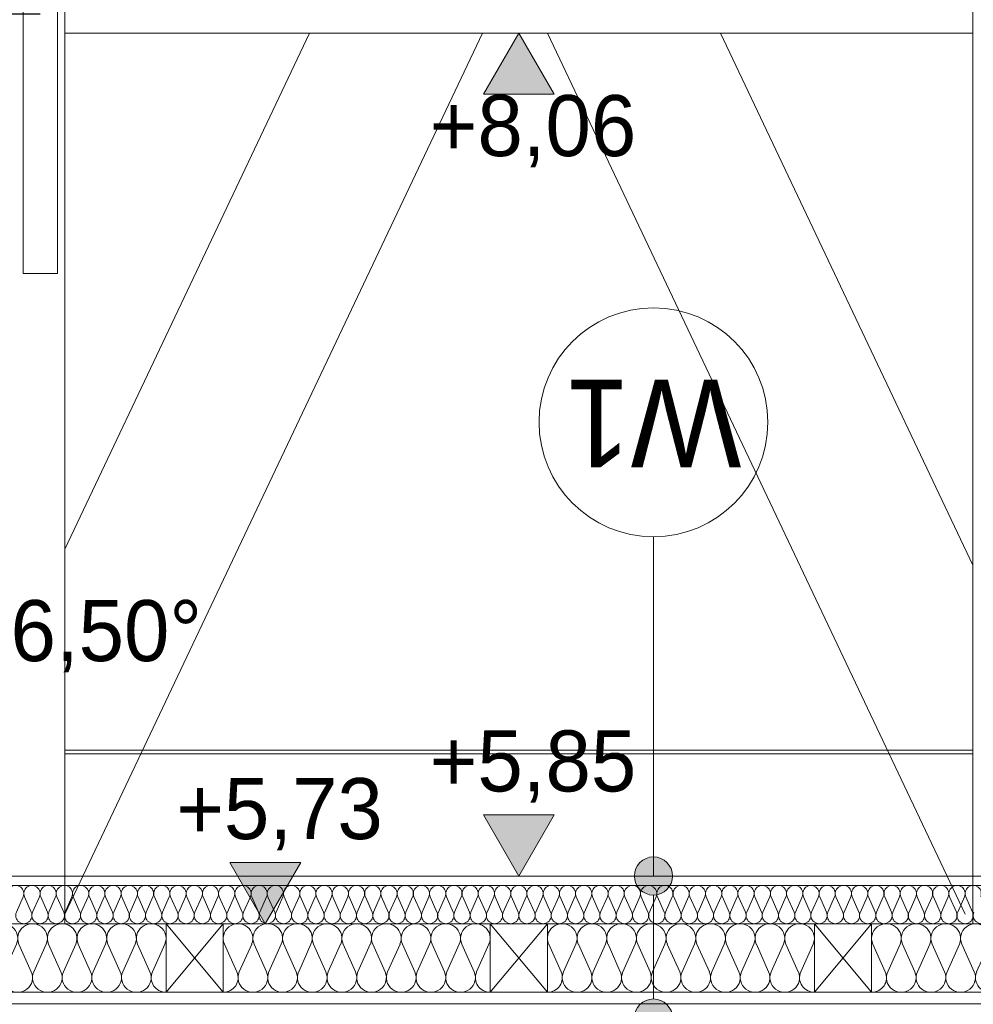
# Model space of a CAD drawing. Extents: x -723047 to -356759, y -30024 to 53940.
# Tile 12 of 121: x -711008 to -708507, y -6811 to -4229. Entities that reach past the tile are written whole.
import ezdxf

# ---------------------------------------------------------------- set-up
doc = ezdxf.new("R2010")
doc.units = 0
doc.header["$MEASUREMENT"] = 0
for name, color, linetype, lineweight in [('0_Nr_Pióra__21', 7, 'Continuous', 9), ('0_Nr_Pióra__5', 7, 'Continuous', 13), ('Arch opisy_Nr_Pióra__1', 7, 'Continuous', 25), ('Arch opisy_Nr_Pióra__21', 7, 'Continuous', 9), ('INWENT KONST. DREWNIANA_Nr_Pióra__21', 7, 'Continuous', 9), ('INWENT OPISY_Nr_Pióra__21', 7, 'Continuous', 9), ('INWENT WYMIARY_Nr_Pióra__21', 7, 'Continuous', 9)]:
    doc.layers.add(name, color=color, linetype=linetype, lineweight=lineweight)
for name, color, linetype in [('Arch ocieplenie', 7, 'Continuous'), ('Arch opisy', 7, 'Continuous'), ('INWENT WYMIARY', 7, 'Continuous')]:
    doc.layers.add(name, color=color, linetype=linetype)
for name, color, linetype, lineweight, true_color in [('Arch ocieplenie_Nr_Pióra__44', 7, 'Continuous', 13, 0x029e21), ('Arch stropy_Nr_Pióra__29', 7, 'Continuous', 9, 0x3dad99), ('Arch stropy_Nr_Pióra__9', 7, 'Continuous', 13, 0x3dad99), ('Istniejące kominy_Nr_Pióra__2', 7, 'Continuous', 13, 0x7f7f7f)]:
    doc.layers.add(name, color=color, linetype=linetype, lineweight=lineweight, true_color=true_color)
doc.styles.add('GENERATED_STYLE_2', font='txt')
doc.styles.add('GENERATED_STYLE_4', font='txt')
doc.dimstyles.new('GENERATED_STYLE__10', dxfattribs={"dimtxt": 0.18, "dimasz": 182.4, "dimexe": 0.18, "dimexo": 0.0625, "dimgap": 0.09, "dimtad": 0, "dimtih": 1, "dimtoh": 1, "dimdec": 4, "dimzin": 0, "dimdsep": 46, "dimcen": 0.09, "dimadec": 0, "dimazin": 0, "dimtfac": 1, "dimtdec": 4, "dimtmove": 0, "dimatfit": 3, "dimldrblk": 'ARROWHEAD_5', "dimfxl": 0, "dimtolj": 1, "dimtzin": 0, "dimarcsym": 0})
doc.dimstyles.new('GENERATED_STYLE__7', dxfattribs={"dimtxt": 160.000002, "dimasz": 110.144928, "dimexe": 0.18, "dimexo": 40, "dimgap": 0.09, "dimtad": 1, "dimtih": 1, "dimtoh": 1, "dimdec": 0, "dimzin": 0, "dimdsep": 46, "dimtxsty": 'GENERATED_STYLE_2', "dimblk": 'ARROWHEAD_5', "dimblk1": 'ARROWHEAD_5', "dimblk2": 'ARROWHEAD_5', "dimcen": 0.09, "dimclrd": 7, "dimclre": 7, "dimclrt": 7, "dimazin": 0, "dimtfac": 1, "dimtdec": 4, "dimtmove": 2, "dimatfit": 3, "dimfxl": 0, "dimtolj": 1, "dimtzin": 0, "dimarcsym": 0})
doc.dimstyles.new('GENERATED_STYLE__8', dxfattribs={"dimtxt": 160.000002, "dimasz": 110.144928, "dimexe": 0.18, "dimexo": 40, "dimgap": 0.09, "dimtad": 1, "dimtih": 1, "dimtoh": 1, "dimdec": 0, "dimzin": 0, "dimdsep": 46, "dimtxsty": 'GENERATED_STYLE_2', "dimblk": 'ARROWHEAD_5', "dimblk1": 'ARROWHEAD_5', "dimblk2": 'ARROWHEAD_5', "dimcen": 0.09, "dimclrd": 7, "dimclre": 7, "dimclrt": 7, "dimazin": 0, "dimtfac": 1, "dimtdec": 4, "dimtmove": 0, "dimatfit": 3, "dimfxl": 0, "dimtolj": 1, "dimtzin": 0, "dimarcsym": 0})

# ---------------------------------------------------------------- blocks, each defined once
blk = doc.blocks.new('Izolacja cieplna 14_81', base_point=(-712699, -6599.6))
at = {"layer": 'Arch ocieplenie_Nr_Pióra__44', "linetype": 'Continuous'}
for p, q in [((-711016.4, -6569.8), (-710998.7, -6529.4)), ((-710995.1, -6529.4), (-710977.4, -6569.8)), ((-710973.9, -6569.8), (-710956.2, -6529.4)), ((-710952.6, -6529.4), (-710934.9, -6569.8)), ((-710931.3, -6569.8), (-710913.6, -6529.4)), ((-710910, -6529.4), (-710892.3, -6569.8)), ((-710888.7, -6569.8), (-710871, -6529.4)), ((-710867.5, -6529.4), (-710849.8, -6569.8)), ((-710846.2, -6569.8), (-710828.5, -6529.4)), ((-710824.9, -6529.4), (-710807.2, -6569.8)), ((-710803.6, -6569.8), (-710785.9, -6529.4)), ((-710782.4, -6529.4), (-710764.7, -6569.8)), ((-710761.1, -6569.8), (-710743.4, -6529.4)), ((-710739.8, -6529.4), (-710722.1, -6569.8)), ((-710718.5, -6569.8), (-710700.8, -6529.4)), ((-710697.3, -6529.4), (-710679.6, -6569.8)), ((-710676, -6569.8), (-710658.3, -6529.4)), ((-710654.7, -6529.4), (-710637, -6569.8)), ((-710633.4, -6569.8), (-710615.7, -6529.4)), ((-710612.2, -6529.4), (-710594.4, -6569.8)), ((-710590.9, -6569.8), (-710573.2, -6529.4)), ((-710569.6, -6529.4), (-710551.9, -6569.8)), ((-710548.3, -6569.8), (-710530.6, -6529.4)), ((-710527, -6529.4), (-710509.3, -6569.8)), ((-710505.8, -6569.8), (-710488.1, -6529.4)), ((-710484.5, -6529.4), (-710466.8, -6569.8)), ((-710463.2, -6569.8), (-710445.5, -6529.4)), ((-710441.9, -6529.4), (-710424.2, -6569.8)), ((-710420.7, -6569.8), (-710403, -6529.4)), ((-710399.4, -6529.4), (-710381.7, -6569.8)), ((-710378.1, -6569.8), (-710360.4, -6529.4)), ((-710356.8, -6529.4), (-710339.1, -6569.8)), ((-710335.6, -6569.8), (-710317.9, -6529.4)), ((-710314.3, -6529.4), (-710296.6, -6569.8)), ((-710293, -6569.8), (-710275.3, -6529.4)), ((-710271.7, -6529.4), (-710254, -6569.8)), ((-710250.4, -6569.8), (-710232.7, -6529.4)), ((-710229.2, -6529.4), (-710211.5, -6569.8)), ((-710207.9, -6569.8), (-710190.2, -6529.4)), ((-710186.6, -6529.4), (-710168.9, -6569.8)), ((-710165.3, -6569.8), (-710147.6, -6529.4)), ((-710144.1, -6529.4), (-710126.4, -6569.8)), ((-710122.8, -6569.8), (-710105.1, -6529.4)), ((-710101.5, -6529.4), (-710083.8, -6569.8)), ((-710080.2, -6569.8), (-710062.5, -6529.4)), ((-710059, -6529.4), (-710041.3, -6569.8)), ((-710037.7, -6569.8), (-710020, -6529.4)), ((-710016.4, -6529.4), (-709998.7, -6569.8)), ((-709995.1, -6569.8), (-709977.4, -6529.4)), ((-709973.9, -6529.4), (-709956.2, -6569.8)), ((-709952.6, -6569.8), (-709934.9, -6529.4)), ((-709931.3, -6529.4), (-709913.6, -6569.8)), ((-709910, -6569.8), (-709892.3, -6529.4)), ((-709888.7, -6529.4), (-709871, -6569.8)), ((-709867.5, -6569.8), (-709849.8, -6529.4)), ((-709846.2, -6529.4), (-709828.5, -6569.8)), ((-709824.9, -6569.8), (-709807.2, -6529.4)), ((-709803.6, -6529.4), (-709785.9, -6569.8)), ((-709782.4, -6569.8), (-709764.7, -6529.4)), ((-709761.1, -6529.4), (-709743.4, -6569.8)), ((-709739.8, -6569.8), (-709722.1, -6529.4)), ((-709718.5, -6529.4), (-709700.8, -6569.8)), ((-709697.3, -6569.8), (-709679.6, -6529.4)), ((-709676, -6529.4), (-709658.3, -6569.8)), ((-709654.7, -6569.8), (-709637, -6529.4)), ((-709633.4, -6529.4), (-709615.7, -6569.8)), ((-709612.2, -6569.8), (-709594.4, -6529.4)), ((-709590.9, -6529.4), (-709573.2, -6569.8)), ((-709569.6, -6569.8), (-709551.9, -6529.4)), ((-709548.3, -6529.4), (-709530.6, -6569.8)), ((-709527, -6569.8), (-709509.3, -6529.4)), ((-709505.8, -6529.4), (-709488.1, -6569.8)), ((-709484.5, -6569.8), (-709466.8, -6529.4)), ((-709463.2, -6529.4), (-709445.5, -6569.8)), ((-709441.9, -6569.8), (-709424.2, -6529.4)), ((-709420.7, -6529.4), (-709403, -6569.8)), ((-709399.4, -6569.8), (-709381.7, -6529.4)), ((-709378.1, -6529.4), (-709360.4, -6569.8)), ((-709356.8, -6569.8), (-709339.1, -6529.4)), ((-709335.6, -6529.4), (-709317.9, -6569.8)), ((-709314.3, -6569.8), (-709296.6, -6529.4)), ((-709293, -6529.4), (-709275.3, -6569.8)), ((-709271.7, -6569.8), (-709254, -6529.4)), ((-709250.4, -6529.4), (-709232.7, -6569.8)), ((-709229.2, -6569.8), (-709211.5, -6529.4)), ((-709207.9, -6529.4), (-709190.2, -6569.8)), ((-709186.6, -6569.8), (-709168.9, -6529.4)), ((-709165.3, -6529.4), (-709147.6, -6569.8)), ((-709144.1, -6569.8), (-709126.4, -6529.4)), ((-709122.8, -6529.4), (-709105.1, -6569.8)), ((-709101.5, -6569.8), (-709083.8, -6529.4)), ((-709080.2, -6529.4), (-709062.5, -6569.8)), ((-709059, -6569.8), (-709041.3, -6529.4)), ((-709037.7, -6529.4), (-709020, -6569.8)), ((-709016.4, -6569.8), (-708998.7, -6529.4)), ((-708995.1, -6529.4), (-708977.4, -6569.8)), ((-708973.9, -6569.8), (-708956.2, -6529.4)), ((-708952.6, -6529.4), (-708934.9, -6569.8)), ((-708931.3, -6569.8), (-708913.6, -6529.4)), ((-708910, -6529.4), (-708892.3, -6569.8)), ((-708888.7, -6569.8), (-708871, -6529.4)), ((-708867.5, -6529.4), (-708849.8, -6569.8)), ((-708846.2, -6569.8), (-708828.5, -6529.4)), ((-708824.9, -6529.4), (-708807.2, -6569.8)), ((-708803.6, -6569.8), (-708785.9, -6529.4)), ((-708782.4, -6529.4), (-708764.7, -6569.8)), ((-708761.1, -6569.8), (-708743.4, -6529.4)), ((-708739.8, -6529.4), (-708722.1, -6569.8)), ((-708718.5, -6569.8), (-708700.8, -6529.4)), ((-708697.3, -6529.4), (-708679.6, -6569.8)), ((-708676, -6569.8), (-708658.3, -6529.4)), ((-708654.7, -6529.4), (-708637, -6569.8)), ((-708633.4, -6569.8), (-708615.7, -6529.4)), ((-708612.2, -6529.4), (-708594.4, -6569.8)), ((-708590.9, -6569.8), (-708573.2, -6529.4)), ((-708569.6, -6529.4), (-708551.9, -6569.8)), ((-708548.3, -6569.8), (-708530.6, -6529.4)), ((-708527, -6529.4), (-708509.3, -6569.8))]:
    blk.add_line(p, q, dxfattribs=at)
for centre, start_param, end_param in [((-711018.2, -6520.9), 5.870392, 9.837571), ((-710975.6, -6520.9), 5.870392, 9.837571), ((-710933.1, -6520.9), 5.870392, 9.837571), ((-710890.5, -6520.9), 5.870392, 9.837571), ((-710848, -6520.9), 5.870392, 9.837571), ((-710805.4, -6520.9), 5.870392, 9.837571), ((-710762.9, -6520.9), 5.870392, 9.837571), ((-710720.3, -6520.9), 5.870392, 9.837571), ((-710677.8, -6520.9), 5.870392, 9.837571), ((-710635.2, -6520.9), 5.870392, 9.837571), ((-710592.7, -6520.9), 5.870392, 9.837571), ((-710550.1, -6520.9), 5.870392, 9.837571), ((-710507.6, -6520.9), 5.870392, 9.837571), ((-710465, -6520.9), 5.870392, 9.837571), ((-710422.4, -6520.9), 5.870392, 9.837571), ((-710379.9, -6520.9), 5.870392, 9.837571), ((-710337.3, -6520.9), 5.870392, 9.837571), ((-710294.8, -6520.9), 5.870392, 9.837571), ((-710252.2, -6520.9), 5.870392, 9.837571), ((-710209.7, -6520.9), 5.870392, 9.837571), ((-710167.1, -6520.9), 5.870392, 9.837571), ((-710124.6, -6520.9), 5.870392, 9.837571), ((-710082, -6520.9), 5.870392, 9.837571), ((-710039.5, -6520.9), 5.870392, 9.837571), ((-709996.9, -6520.9), 5.870392, 9.837571), ((-709954.4, -6520.9), 5.870392, 9.837571), ((-709911.8, -6520.9), 5.870392, 9.837571), ((-709869.3, -6520.9), 5.870392, 9.837571), ((-709826.7, -6520.9), 5.870392, 9.837571), ((-709784.2, -6520.9), 5.870392, 9.837571), ((-709741.6, -6520.9), 5.870392, 9.837571), ((-709699, -6520.9), 5.870392, 9.837571), ((-709656.5, -6520.9), 5.870392, 9.837571), ((-709613.9, -6520.9), 5.870392, 9.837571), ((-709571.4, -6520.9), 5.870392, 9.837571), ((-709528.8, -6520.9), 5.870392, 9.837571), ((-709486.3, -6520.9), 5.870392, 9.837571), ((-709443.7, -6520.9), 5.870392, 9.837571), ((-709401.2, -6520.9), 5.870392, 9.837571), ((-709358.6, -6520.9), 5.870392, 9.837571), ((-709316.1, -6520.9), 5.870392, 9.837571), ((-709273.5, -6520.9), 5.870392, 9.837571), ((-709231, -6520.9), 5.870392, 9.837571), ((-709188.4, -6520.9), 5.870392, 9.837571), ((-709145.9, -6520.9), 5.870392, 9.837571), ((-709103.3, -6520.9), 5.870392, 9.837571), ((-709060.7, -6520.9), 5.870392, 9.837571), ((-709018.2, -6520.9), 5.870392, 9.837571), ((-708975.6, -6520.9), 5.870392, 9.837571), ((-708933.1, -6520.9), 5.870392, 9.837571), ((-708890.5, -6520.9), 5.870392, 9.837571), ((-708848, -6520.9), 5.870392, 9.837571), ((-708805.4, -6520.9), 5.870392, 9.837571), ((-708762.9, -6520.9), 5.870392, 9.837571), ((-708720.3, -6520.9), 5.870392, 9.837571), ((-708677.8, -6520.9), 5.870392, 9.837571), ((-708635.2, -6520.9), 5.870392, 9.837571), ((-708592.7, -6520.9), 5.870392, 9.837571), ((-708550.1, -6520.9), 5.870392, 9.837571), ((-708507.6, -6520.9), 5.870392, 9.837571), ((-710996.9, -6578.3), 2.7288, 6.695979), ((-710954.4, -6578.3), 2.7288, 6.695979), ((-710911.8, -6578.3), 2.7288, 6.695979), ((-710869.3, -6578.3), 2.7288, 6.695979), ((-710826.7, -6578.3), 2.7288, 6.695979), ((-710784.2, -6578.3), 2.7288, 6.695979), ((-710741.6, -6578.3), 2.7288, 6.695979), ((-710699, -6578.3), 2.7288, 6.695979), ((-710656.5, -6578.3), 2.7288, 6.695979), ((-710613.9, -6578.3), 2.7288, 6.695979), ((-710571.4, -6578.3), 2.7288, 6.695979), ((-710528.8, -6578.3), 2.7288, 6.695979), ((-710486.3, -6578.3), 2.7288, 6.695979), ((-710443.7, -6578.3), 2.7288, 6.695979), ((-710401.2, -6578.3), 2.7288, 6.695979), ((-710358.6, -6578.3), 2.7288, 6.695979), ((-710316.1, -6578.3), 2.7288, 6.695979), ((-710273.5, -6578.3), 2.7288, 6.695979), ((-710231, -6578.3), 2.7288, 6.695979), ((-710188.4, -6578.3), 2.7288, 6.695979), ((-710145.9, -6578.3), 2.7288, 6.695979), ((-710103.3, -6578.3), 2.7288, 6.695979), ((-710060.7, -6578.3), 2.7288, 6.695979), ((-710018.2, -6578.3), 2.7288, 6.695979), ((-709975.6, -6578.3), 2.7288, 6.695979), ((-709933.1, -6578.3), 2.7288, 6.695979), ((-709890.5, -6578.3), 2.7288, 6.695979), ((-709848, -6578.3), 2.7288, 6.695979), ((-709805.4, -6578.3), 2.7288, 6.695979), ((-709762.9, -6578.3), 2.7288, 6.695979), ((-709720.3, -6578.3), 2.7288, 6.695979), ((-709677.8, -6578.3), 2.7288, 6.695979), ((-709635.2, -6578.3), 2.7288, 6.695979), ((-709592.7, -6578.3), 2.7288, 6.695979), ((-709550.1, -6578.3), 2.7288, 6.695979), ((-709507.6, -6578.3), 2.7288, 6.695979), ((-709465, -6578.3), 2.7288, 6.695979), ((-709422.4, -6578.3), 2.7288, 6.695979), ((-709379.9, -6578.3), 2.7288, 6.695979), ((-709337.3, -6578.3), 2.7288, 6.695979), ((-709294.8, -6578.3), 2.7288, 6.695979), ((-709252.2, -6578.3), 2.7288, 6.695979), ((-709209.7, -6578.3), 2.7288, 6.695979), ((-709167.1, -6578.3), 2.7288, 6.695979), ((-709124.6, -6578.3), 2.7288, 6.695979), ((-709082, -6578.3), 2.7288, 6.695979), ((-709039.5, -6578.3), 2.7288, 6.695979), ((-708996.9, -6578.3), 2.7288, 6.695979), ((-708954.4, -6578.3), 2.7288, 6.695979), ((-708911.8, -6578.3), 2.7288, 6.695979), ((-708869.3, -6578.3), 2.7288, 6.695979), ((-708826.7, -6578.3), 2.7288, 6.695979), ((-708784.2, -6578.3), 2.7288, 6.695979), ((-708741.6, -6578.3), 2.7288, 6.695979), ((-708699, -6578.3), 2.7288, 6.695979), ((-708656.5, -6578.3), 2.7288, 6.695979), ((-708613.9, -6578.3), 2.7288, 6.695979), ((-708571.4, -6578.3), 2.7288, 6.695979), ((-708528.8, -6578.3), 2.7288, 6.695979), ((-708486.3, -6578.3), 2.7288, 6.695979)]:
    blk.add_ellipse(centre, major_axis=(21.3, 0), ratio=0.999587, start_param=start_param, end_param=end_param, dxfattribs=at)
blk = doc.blocks.new('Izolacja cieplna 14_82', base_point=(-710474, -6779.6))
at = {"layer": 'Arch ocieplenie_Nr_Pióra__44', "linetype": 'Continuous'}
for p, q in [((-710470.8, -6653.3), (-710438.4, -6726)), ((-710431.9, -6726), (-710399.5, -6653.3)), ((-710393, -6653.3), (-710360.6, -6726)), ((-710354.1, -6726), (-710321.8, -6653.3)), ((-710315.2, -6653.3), (-710282.9, -6726)), ((-710276.3, -6726), (-710244, -6653.3)), ((-710237.4, -6653.3), (-710205.1, -6726)), ((-710198.6, -6726), (-710166.2, -6653.3)), ((-710159.7, -6653.3), (-710127.3, -6726)), ((-710120.8, -6726), (-710088.4, -6653.3)), ((-710081.9, -6653.3), (-710049.5, -6726)), ((-710043, -6726), (-710010.6, -6653.3)), ((-710004.1, -6653.3), (-709971.8, -6726)), ((-709965.2, -6726), (-709932.9, -6653.3)), ((-709926.3, -6653.3), (-709894, -6726)), ((-709887.4, -6726), (-709855.1, -6653.3)), ((-709848.6, -6653.3), (-709816.2, -6726)), ((-709809.7, -6726), (-709777.3, -6653.3))]:
    blk.add_line(p, q, dxfattribs=at)
for centre, start_param, end_param in [((-710435.2, -6637.9), 5.870392, 9.837571), ((-710357.4, -6637.9), 5.870392, 9.837571), ((-710279.6, -6637.9), 5.870392, 9.837571), ((-710201.8, -6637.9), 5.870392, 9.837571), ((-710124, -6637.9), 5.870392, 9.837571), ((-710046.3, -6637.9), 5.870392, 9.837571), ((-709968.5, -6637.9), 5.870392, 9.837571), ((-709890.7, -6637.9), 5.870392, 9.837571), ((-709812.9, -6637.9), 5.870392, 9.837571), ((-710474, -6741.3), 4.712389, 6.695979), ((-710396.3, -6741.3), 2.7288, 6.695979), ((-710318.5, -6741.3), 2.7288, 6.695979), ((-710240.7, -6741.3), 2.7288, 6.695979), ((-710162.9, -6741.3), 2.7288, 6.695979), ((-710085.2, -6741.3), 2.7288, 6.695979), ((-710007.4, -6741.3), 2.7288, 6.695979), ((-709929.6, -6741.3), 2.7288, 6.695979), ((-709851.8, -6741.3), 2.7288, 6.695979), ((-709774, -6741.3), 2.7288, 4.712389)]:
    blk.add_ellipse(centre, major_axis=(38.9, 0), ratio=0.984395, start_param=start_param, end_param=end_param, dxfattribs=at)
blk = doc.blocks.new('Izolacja cieplna 14_83', base_point=(-711324, -6779.6))
at = {"layer": 'Arch ocieplenie_Nr_Pióra__44', "linetype": 'Continuous'}
for p, q in [((-711320.8, -6653.3), (-711288.4, -6726)), ((-711281.9, -6726), (-711249.5, -6653.3)), ((-711243, -6653.3), (-711210.6, -6726)), ((-711204.1, -6726), (-711171.8, -6653.3)), ((-711165.2, -6653.3), (-711132.9, -6726)), ((-711126.3, -6726), (-711094, -6653.3)), ((-711087.4, -6653.3), (-711055.1, -6726)), ((-711048.6, -6726), (-711016.2, -6653.3)), ((-711009.7, -6653.3), (-710977.3, -6726)), ((-710970.8, -6726), (-710938.4, -6653.3)), ((-710931.9, -6653.3), (-710899.5, -6726)), ((-710893, -6726), (-710860.6, -6653.3)), ((-710854.1, -6653.3), (-710821.8, -6726)), ((-710815.2, -6726), (-710782.9, -6653.3)), ((-710776.3, -6653.3), (-710744, -6726)), ((-710737.4, -6726), (-710705.1, -6653.3)), ((-710698.6, -6653.3), (-710666.2, -6726)), ((-710659.7, -6726), (-710627.3, -6653.3))]:
    blk.add_line(p, q, dxfattribs=at)
for centre, start_param, end_param in [((-711285.2, -6637.9), 5.870392, 9.837571), ((-711207.4, -6637.9), 5.870392, 9.837571), ((-711129.6, -6637.9), 5.870392, 9.837571), ((-711051.8, -6637.9), 5.870392, 9.837571), ((-710974, -6637.9), 5.870392, 9.837571), ((-710896.3, -6637.9), 5.870392, 9.837571), ((-710818.5, -6637.9), 5.870392, 9.837571), ((-710740.7, -6637.9), 5.870392, 9.837571), ((-710662.9, -6637.9), 5.870392, 9.837571), ((-711324, -6741.3), 4.712389, 6.695979), ((-711246.3, -6741.3), 2.7288, 6.695979), ((-711168.5, -6741.3), 2.7288, 6.695979), ((-711090.7, -6741.3), 2.7288, 6.695979), ((-711012.9, -6741.3), 2.7288, 6.695979), ((-710935.2, -6741.3), 2.7288, 6.695979), ((-710857.4, -6741.3), 2.7288, 6.695979), ((-710779.6, -6741.3), 2.7288, 6.695979), ((-710701.8, -6741.3), 2.7288, 6.695979), ((-710624, -6741.3), 2.7288, 4.712389)]:
    blk.add_ellipse(centre, major_axis=(38.9, 0), ratio=0.984395, start_param=start_param, end_param=end_param, dxfattribs=at)
blk = doc.blocks.new('Izolacja cieplna 14_86', base_point=(-709624, -6779.6))
at = {"layer": 'Arch ocieplenie_Nr_Pióra__44', "linetype": 'Continuous'}
for p, q in [((-709620.8, -6653.3), (-709588.4, -6726)), ((-709581.9, -6726), (-709549.5, -6653.3)), ((-709543, -6653.3), (-709510.6, -6726)), ((-709504.1, -6726), (-709471.8, -6653.3)), ((-709465.2, -6653.3), (-709432.9, -6726)), ((-709426.3, -6726), (-709394, -6653.3)), ((-709387.4, -6653.3), (-709355.1, -6726)), ((-709348.6, -6726), (-709316.2, -6653.3)), ((-709309.7, -6653.3), (-709277.3, -6726)), ((-709270.8, -6726), (-709238.4, -6653.3)), ((-709231.9, -6653.3), (-709199.5, -6726)), ((-709193, -6726), (-709160.6, -6653.3)), ((-709154.1, -6653.3), (-709121.8, -6726)), ((-709115.2, -6726), (-709082.9, -6653.3)), ((-709076.3, -6653.3), (-709044, -6726)), ((-709037.4, -6726), (-709005.1, -6653.3)), ((-708998.6, -6653.3), (-708966.2, -6726)), ((-708959.7, -6726), (-708927.3, -6653.3))]:
    blk.add_line(p, q, dxfattribs=at)
for centre, start_param, end_param in [((-709585.2, -6637.9), 5.870392, 9.837571), ((-709507.4, -6637.9), 5.870392, 9.837571), ((-709429.6, -6637.9), 5.870392, 9.837571), ((-709351.8, -6637.9), 5.870392, 9.837571), ((-709274, -6637.9), 5.870392, 9.837571), ((-709196.3, -6637.9), 5.870392, 9.837571), ((-709118.5, -6637.9), 5.870392, 9.837571), ((-709040.7, -6637.9), 5.870392, 9.837571), ((-708962.9, -6637.9), 5.870392, 9.837571), ((-709624, -6741.3), 4.712389, 6.695979), ((-709546.3, -6741.3), 2.7288, 6.695979), ((-709468.5, -6741.3), 2.7288, 6.695979), ((-709390.7, -6741.3), 2.7288, 6.695979), ((-709312.9, -6741.3), 2.7288, 6.695979), ((-709235.2, -6741.3), 2.7288, 6.695979), ((-709157.4, -6741.3), 2.7288, 6.695979), ((-709079.6, -6741.3), 2.7288, 6.695979), ((-709001.8, -6741.3), 2.7288, 6.695979), ((-708924, -6741.3), 2.7288, 4.712389)]:
    blk.add_ellipse(centre, major_axis=(38.9, 0), ratio=0.984395, start_param=start_param, end_param=end_param, dxfattribs=at)
blk = doc.blocks.new('Izolacja cieplna 14_87', base_point=(-708774, -6779.6))
at = {"layer": 'Arch ocieplenie_Nr_Pióra__44', "linetype": 'Continuous'}
for p, q in [((-708770.8, -6653.3), (-708738.4, -6726)), ((-708731.9, -6726), (-708699.5, -6653.3)), ((-708693, -6653.3), (-708660.6, -6726)), ((-708654.1, -6726), (-708621.8, -6653.3)), ((-708615.2, -6653.3), (-708582.9, -6726)), ((-708576.3, -6726), (-708544, -6653.3)), ((-708537.4, -6653.3), (-708505.1, -6726)), ((-708498.6, -6726), (-708466.2, -6653.3)), ((-708459.7, -6653.3), (-708427.3, -6726)), ((-708420.8, -6726), (-708388.4, -6653.3)), ((-708381.9, -6653.3), (-708349.5, -6726)), ((-708343, -6726), (-708310.6, -6653.3)), ((-708304.1, -6653.3), (-708271.8, -6726)), ((-708265.2, -6726), (-708232.9, -6653.3)), ((-708226.3, -6653.3), (-708194, -6726)), ((-708187.4, -6726), (-708155.1, -6653.3)), ((-708148.6, -6653.3), (-708116.2, -6726)), ((-708109.7, -6726), (-708077.3, -6653.3))]:
    blk.add_line(p, q, dxfattribs=at)
for centre, start_param, end_param in [((-708735.2, -6637.9), 5.870392, 9.837571), ((-708657.4, -6637.9), 5.870392, 9.837571), ((-708579.6, -6637.9), 5.870392, 9.837571), ((-708501.8, -6637.9), 5.870392, 9.837571), ((-708424, -6637.9), 5.870392, 9.837571), ((-708346.3, -6637.9), 5.870392, 9.837571), ((-708268.5, -6637.9), 5.870392, 9.837571), ((-708190.7, -6637.9), 5.870392, 9.837571), ((-708112.9, -6637.9), 5.870392, 9.837571), ((-708774, -6741.3), 4.712389, 6.695979), ((-708696.3, -6741.3), 2.7288, 6.695979), ((-708618.5, -6741.3), 2.7288, 6.695979), ((-708540.7, -6741.3), 2.7288, 6.695979), ((-708462.9, -6741.3), 2.7288, 6.695979), ((-708385.2, -6741.3), 2.7288, 6.695979), ((-708307.4, -6741.3), 2.7288, 6.695979), ((-708229.6, -6741.3), 2.7288, 6.695979), ((-708151.8, -6741.3), 2.7288, 6.695979), ((-708074, -6741.3), 2.7288, 4.712389)]:
    blk.add_ellipse(centre, major_axis=(38.9, 0), ratio=0.984395, start_param=start_param, end_param=end_param, dxfattribs=at)
blk = doc.blocks.new('Wymiary_261', base_point=(-709699, -4264.6))
at = {"layer": 'INWENT WYMIARY_Nr_Pióra__21', "linetype": 'Continuous'}
blk.add_hatch(color=256, dxfattribs=at).paths.add_polyline_path([(-709699, -4264.6), (-709791.8, -4424.6), (-709606.2, -4424.6)], flags=0)
for p, q in [((-709699, -4264.6), (-709819, -4264.6)), ((-709699, -4264.6), (-709791.8, -4424.6)), ((-709699, -4264.6), (-709579, -4264.6)), ((-709606.2, -4424.6), (-709699, -4264.6)), ((-709791.8, -4424.6), (-709606.2, -4424.6))]:
    blk.add_line(p, q, dxfattribs=at)
at = {"layer": 'INWENT WYMIARY_Nr_Pióra__21', "insert": (-709932.5, -4616.6), "char_height": 160, "attachment_point": 7, "style": 'GENERATED_STYLE_2'}
blk.add_mtext('{+8,06}', dxfattribs=at)
blk = doc.blocks.new('Wymiary_269', base_point=(-709699, -6474.6))
at = {"layer": 'INWENT WYMIARY_Nr_Pióra__21', "linetype": 'Continuous'}
blk.add_hatch(color=256, dxfattribs=at).paths.add_polyline_path([(-709699, -6474.6), (-709791.8, -6314.6), (-709606.2, -6314.6)], flags=0)
for p, q in [((-709699, -6474.6), (-709791.8, -6314.6)), ((-709791.8, -6314.6), (-709606.2, -6314.6)), ((-709606.2, -6314.6), (-709699, -6474.6)), ((-709699, -6474.6), (-709819, -6474.6)), ((-709699, -6474.6), (-709579, -6474.6))]:
    blk.add_line(p, q, dxfattribs=at)
at = {"layer": 'INWENT WYMIARY_Nr_Pióra__21', "insert": (-709932.5, -6282.6), "char_height": 160, "attachment_point": 7, "style": 'GENERATED_STYLE_2'}
blk.add_mtext('{+5,85}', dxfattribs=at)
blk = doc.blocks.new('Wymiary_270', base_point=(-710363.8, -6599.6))
at = {"layer": 'INWENT WYMIARY_Nr_Pióra__21', "linetype": 'Continuous'}
blk.add_hatch(color=256, dxfattribs=at).paths.add_polyline_path([(-710363.8, -6599.6), (-710456.6, -6439.6), (-710271, -6439.6)], flags=0)
for p, q in [((-710363.8, -6599.6), (-710456.6, -6439.6)), ((-710456.6, -6439.6), (-710271, -6439.6)), ((-710271, -6439.6), (-710363.8, -6599.6)), ((-710363.8, -6599.6), (-710483.8, -6599.6)), ((-710363.8, -6599.6), (-710243.8, -6599.6))]:
    blk.add_line(p, q, dxfattribs=at)
at = {"layer": 'INWENT WYMIARY_Nr_Pióra__21', "insert": (-710597.2, -6407.6), "char_height": 160, "attachment_point": 7, "style": 'GENERATED_STYLE_2'}
blk.add_mtext('{+5,73}', dxfattribs=at)
blk = doc.blocks.new('*D1295')
at = {"layer": '0_Nr_Pióra__5', "linetype": 'Continuous'}
for points in [[(-712130.7, -6296.7), (-712178.5, -6191.1), (-712119.3, -6181.3)], [(-712095.3, -6779.6), (-712067.2, -6892.1), (-712127.1, -6891.1)]]:
    blk.add_hatch(color=256, dxfattribs=at).paths.add_polyline_path(points, flags=0)
for p, q in [((-712178.5, -6191.1), (-712119.3, -6181.3)), ((-712130.7, -6296.7), (-712178.5, -6191.1)), ((-712130.7, -6296.7), (-712119.3, -6181.3)), ((-712509, -6352.4), (-712023.1, -6280.8)), ((-712095.3, -6779.6), (-712127.1, -6891.1)), ((-712095.3, -6779.6), (-712067.2, -6892.1)), ((-712067.2, -6892.1), (-712127.1, -6891.1))]:
    blk.add_line(p, q, dxfattribs=at)
for start, end in [(10.3217, 10.8244), (0, 8.3847), (357.5603, 358.063)]:
    blk.add_arc((-715407.2, -6779.6), 3312, start, end, dxfattribs=at)
at = {"layer": '0_Nr_Pióra__21', "insert": (-711944.5, -6253.3), "char_height": 160, "attachment_point": 7, "style": 'GENERATED_STYLE_2'}
blk.add_mtext('{8,38°}', dxfattribs=at)
blk = doc.blocks.new('ARROWHEAD_5')
at = {"color": 0, "linetype": 'Continuous', "lineweight": 0}
blk.add_line((0, 0), (-1, 0), dxfattribs=at)
blk.add_solid([(-1, 0.2679), (0, 0), (-1, -0.2679), (-1, 0.2679)], dxfattribs=at)
blk = doc.blocks.new('*D1296')
at = {"layer": '0_Nr_Pióra__5', "linetype": 'Continuous'}
for points in [[(-707076.1, -6324.9), (-707060.6, -6439.8), (-707120.1, -6432.1)], [(-707109.4, -6779.6), (-707137.4, -6667.1), (-707077.4, -6668.2)]]:
    blk.add_hatch(color=256, dxfattribs=at).paths.add_polyline_path(points, flags=0)
for p, q in [((-706889.1, -6352.4), (-707183.6, -6309)), ((-707076.1, -6324.9), (-707120.1, -6432.1)), ((-707076.1, -6324.9), (-707060.6, -6439.8)), ((-707060.6, -6439.8), (-707120.1, -6432.1)), ((-707109.4, -6779.6), (-707137.4, -6667.1)), ((-707137.4, -6667.1), (-707077.4, -6668.2)), ((-707109.4, -6779.6), (-707077.4, -6668.2))]:
    blk.add_line(p, q, dxfattribs=at)
blk.add_arc((-703990.9, -6779.6), 3118.5, 173.6724, 177.9429, dxfattribs=at)
at = {"layer": '0_Nr_Pióra__21', "insert": (-707709.4, -6366.1), "char_height": 160, "attachment_point": 7, "style": 'GENERATED_STYLE_2'}
blk.add_mtext('{8,38°}', dxfattribs=at)
blk = doc.blocks.new('*D1298')
at = {"layer": '0_Nr_Pióra__5', "linetype": 'Continuous'}
for points in [[(-711682.9, -5507.7), (-711574.8, -5549.6), (-711610.3, -5598)], [(-711149.9, -6499.6), (-711185.1, -6389.2), (-711125.2, -6386.4)]]:
    blk.add_hatch(color=256, dxfattribs=at).paths.add_polyline_path(points, flags=0)
for p, q in [((-711682.9, -5507.7), (-711574.8, -5549.6)), ((-711682.9, -5507.7), (-711610.3, -5598)), ((-711574.8, -5549.6), (-711610.3, -5598)), ((-711185.1, -6389.2), (-711125.2, -6386.4)), ((-711149.9, -6499.6), (-711185.1, -6389.2)), ((-711149.9, -6499.6), (-711125.2, -6386.4))]:
    blk.add_line(p, q, dxfattribs=at)
blk.add_arc((-712339.4, -6499.6), 1189.5, 5.395, 51.107, dxfattribs=at)
at = {"layer": '0_Nr_Pióra__21', "insert": (-711150.7, -5940.9), "char_height": 160, "attachment_point": 7, "style": 'GENERATED_STYLE_2'}
blk.add_mtext('{56,50°}', dxfattribs=at)
blk = doc.blocks.new('Linia_165', base_point=(-709346, -6847.1))
at = {"layer": 'Arch opisy_Nr_Pióra__21', "linetype": 'Continuous'}
for points in [[(-709296, -6474.6), (-709299.9, -6455.5), (-709310.7, -6439.3), (-709326.9, -6428.4), (-709346, -6424.6), (-709365.2, -6428.4), (-709381.4, -6439.3), (-709392.2, -6455.5), (-709396, -6474.6), (-709392.2, -6493.7), (-709381.4, -6510), (-709365.2, -6520.8), (-709346, -6524.6), (-709326.9, -6520.8), (-709310.7, -6510), (-709299.9, -6493.7)], [(-709296, -6847.1), (-709299.9, -6828), (-709310.7, -6811.8), (-709326.9, -6800.9), (-709346, -6797.1), (-709365.2, -6800.9), (-709381.4, -6811.8), (-709392.2, -6828), (-709396, -6847.1), (-709392.2, -6866.2), (-709381.4, -6882.5), (-709365.2, -6893.3), (-709346, -6897.1), (-709326.9, -6893.3), (-709310.7, -6882.5), (-709299.9, -6866.2)]]:
    blk.add_hatch(color=256, dxfattribs=at).paths.add_polyline_path(points, flags=0)
blk.add_line((-709346, -6797.1), (-709346, -6524.6), dxfattribs=at)
for centre in [(-709346, -6474.6), (-709346, -6847.1)]:
    blk.add_circle(centre, 50, dxfattribs=at)
blk = doc.blocks.new('Linia_166', base_point=(-709346, -6474.6))
at = {"layer": 'Arch opisy_Nr_Pióra__21', "linetype": 'Continuous'}
blk.add_line((-709346, -6474.6), (-709346, -5584.8), dxfattribs=at)
blk.add_circle((-709346, -5284.8), 300, dxfattribs=at)

msp = doc.modelspace()

# ---------------------------------------------------------------- linework, layer by layer
at = {"layer": 'Arch stropy_Nr_Pióra__29', "linetype": 'Continuous'}
msp.add_line((-705179, -6809.6), (-714219, -6809.6), dxfattribs=at)
at = {"layer": 'Arch stropy_Nr_Pióra__9', "linetype": 'Continuous'}
for p, q in [((-706699, -6474.6), (-712699, -6474.6)), ((-706699, -6499.6), (-712699, -6499.6))]:
    msp.add_line(p, q, dxfattribs=at)
at = {"layer": 'INWENT KONST. DREWNIANA_Nr_Pióra__21', "linetype": 'Continuous'}
for p, q in [((-710999, -3914.6), (-710999, -4894.6)), ((-710909, -4894.6), (-710909, -3914.6)), ((-710889, -6599.6), (-710889, -4054.6)), ((-708509, -6599.6), (-708509, -4054.6)), ((-708509, -4264.6), (-710889, -4264.6)), ((-710909, -4894.6), (-710999, -4894.6)), ((-705029, -6599.6), (-714369, -6599.6)), ((-710624, -6779.6), (-710624, -6599.6)), ((-710624, -6599.6), (-710474, -6599.6)), ((-710624, -6599.6), (-710474, -6779.6)), ((-710624, -6779.6), (-710474, -6599.6)), ((-710474, -6599.6), (-710474, -6779.6)), ((-709774, -6779.6), (-709774, -6599.6)), ((-709774, -6599.6), (-709624, -6599.6)), ((-709774, -6599.6), (-709624, -6779.6)), ((-709774, -6779.6), (-709624, -6599.6)), ((-709624, -6599.6), (-709624, -6779.6)), ((-708924, -6779.6), (-708924, -6599.6)), ((-708924, -6599.6), (-708774, -6599.6)), ((-708924, -6599.6), (-708774, -6779.6)), ((-708924, -6779.6), (-708774, -6599.6)), ((-708774, -6599.6), (-708774, -6779.6)), ((-705029, -6779.6), (-714369, -6779.6)), ((-710474, -6779.6), (-710624, -6779.6)), ((-709624, -6779.6), (-709774, -6779.6)), ((-708774, -6779.6), (-708924, -6779.6))]:
    msp.add_line(p, q, dxfattribs=at)
at = {"layer": 'Istniejące kominy_Nr_Pióra__2', "linetype": 'Continuous'}
for p, q in [((-710889, -6574.6), (-709794.3, -4264.6)), ((-710889, -5617.2), (-710248.1, -4264.6)), ((-708529, -6574.6), (-709623.7, -4264.6)), ((-708509, -5659.4), (-709170, -4264.6)), ((-710889, -6144.6), (-708509, -6144.6)), ((-710889, -6154.6), (-708509, -6154.6))]:
    msp.add_line(p, q, dxfattribs=at)

# ---------------------------------------------------------------- block references
at = {"layer": 'Arch ocieplenie', "color": 104, "linetype": 'Continuous', "lineweight": 13, "true_color": 0x029e21}
for name, p in [('Izolacja cieplna 14_81', (-712699, -6599.6)), ('Izolacja cieplna 14_83', (-711324, -6779.6)), ('Izolacja cieplna 14_82', (-710474, -6779.6)), ('Izolacja cieplna 14_86', (-709624, -6779.6)), ('Izolacja cieplna 14_87', (-708774, -6779.6))]:
    msp.add_blockref(name, p, dxfattribs=at)
at = {"layer": 'Arch opisy', "linetype": 'Continuous'}
for name, p in [('Linia_166', (-709346, -6474.6)), ('Linia_165', (-709346, -6847.1))]:
    msp.add_blockref(name, p, dxfattribs=at)
at = {"layer": 'INWENT WYMIARY', "linetype": 'Continuous'}
for name, p in [('Wymiary_261', (-709699, -4264.6)), ('Wymiary_269', (-709699, -6474.6)), ('Wymiary_270', (-710363.8, -6599.6))]:
    msp.add_blockref(name, p, dxfattribs=at)

# ---------------------------------------------------------------- texts
at = {"layer": 'Arch opisy_Nr_Pióra__1', "linetype": 'Continuous', "insert": (-709346, -5403.3), "char_height": 230, "attachment_point": 2, "rotation": 180, "style": 'GENERATED_STYLE_4'}
msp.add_mtext('{W1}', dxfattribs=at)

# ---------------------------------------------------------------- dimensions: what is measured, and where the dimension line sits
at = {"linetype": 'Continuous'}
for base, center, p1, p2, dimstyle, picture, middle in [((-711291.6, -5936.6), (-712339.4, -6499.6), (-711019, -4504.6), (-706699, -6499.6), 'GENERATED_STYLE__8', '*D1298', (-710833.2, -5860.9)), ((-712104.1, -6537.5), (-715407.2, -6779.6), (-712706.9, -6381.6), (-705029, -6779.6), 'GENERATED_STYLE__7', '*D1295', (-711687.8, -6173.3)), ((-707101, -6551.6), (-703990.9, -6779.6), (-706691.2, -6381.6), (-714369, -6779.6), 'GENERATED_STYLE__7', '*D1296', (-707452.6, -6286.1))]:
    dim = msp.add_angular_dim_3p(base=base, center=center, p1=p1, p2=p2, dimstyle=dimstyle, dxfattribs=at)
    dim.commit()
    dim.dimension.update_dxf_attribs({"geometry": picture, "text_midpoint": middle, "dimtype": 165})

# ---------------------------------------------------------------- leaders
at = {"layer": 'INWENT OPISY_Nr_Pióra__21', "linetype": 'Continuous', "annotation_type": 0, "has_hookline": 1, "hookline_direction": 1, "text_width": 1191.4}
msp.add_leader([(-710954, -4214.9), (-712853.9, -4214.9)], dimstyle='GENERATED_STYLE__10', dxfattribs=at)

doc.saveas('drawing.dxf')
